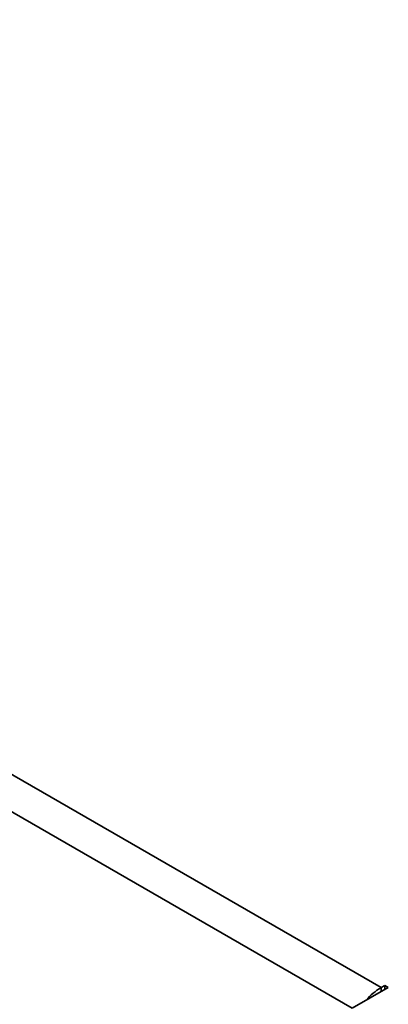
# Model space of a CAD drawing. Header units: millimetres. Extents: x 0 to 420, y 0 to 297.
# Tile 105 of 119: x 304.68 to 308.3, y 127.74 to 137.42. Entities that reach past the tile are written whole.
import ezdxf

# ---------------------------------------------------------------- set-up
doc = ezdxf.new("R2010")
doc.units = ezdxf.units.MM

msp = doc.modelspace()

# ---------------------------------------------------------------- linework, layer by layer
at = {"color": 7, "linetype": 'Continuous', "lineweight": 35}
for p, q in [((291.7535, 137.4151), (308.2291, 127.904)), ((307.9463, 127.6999), (291.4, 137.2519)), ((308.2291, 127.904), (308.2645, 127.9244)), ((308.2998, 127.904), (308.2645, 127.9244)), ((308.2645, 127.8836), (308.2645, 127.9244)), ((307.9463, 127.6999), (308.2998, 127.904))]:
    msp.add_line(p, q, dxfattribs=at)
at = {"color": 8, "linetype": 'Continuous', "lineweight": 35}
msp.add_line((308.2291, 127.8632), (308.2291, 127.904), dxfattribs=at)
at = {"color": 7, "linetype": 'Continuous', "lineweight": 35}
msp.add_arc((308.531, 127.4043), 0.5838, 121.1428, 140.07244, dxfattribs=at)

doc.saveas('drawing.dxf')
